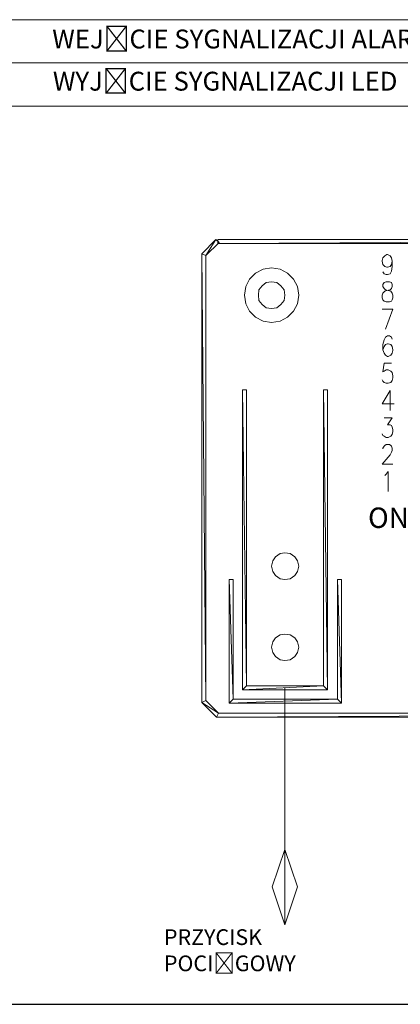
# Model space of a CAD drawing. Header units: millimetres. Extents: x 22250 to 51280, y -5012 to 7692.
# Tile 168 of 183: x 50756 to 50795, y 2739 to 2841. Entities that reach past the tile are written whole.
import ezdxf

# ---------------------------------------------------------------- set-up
doc = ezdxf.new("R2010")
doc.units = ezdxf.units.MM
doc.layers.add('00 CCTV IP - MIWI', color=10, linetype='Continuous')
doc.layers.add('Warstwa 1', color=253, linetype='Continuous', lineweight=5)
doc.styles.get("Standard").update_dxf_attribs({"font": 'arial.ttf'})

msp = doc.modelspace()

# ---------------------------------------------------------------- linework, layer by layer
at = {"layer": '00 CCTV IP - MIWI', "color": 250}
msp.add_line((50639.23, 2738.95), (51159.59, 2738.95), dxfattribs=at)
at = {"layer": 'Warstwa 1', "color": 1, "lineweight": 9}
msp.add_open_spline([(50705.71, 2840.69), (50705.71, 2840.69), (50830.67, 2840.69), (50830.67, 2840.69)], degree=3, dxfattribs=at)
at = {"layer": 'Warstwa 1', "lineweight": 9}
for points, knots in [([(50737.27, 2836.22), (50737.27, 2836.22), (50837.68, 2836.22), (50837.68, 2836.22), (50837.68, 2836.22), (50837.68, 2836.22), (50837.68, 2817.79), (50837.68, 2817.79)], [0, 0, 0, 0, 0.5, 0.5, 0.5, 0.5, 1, 1, 1, 1]), ([(50794.15, 2815.73), (50794.15, 2815.73), (50794.08, 2815.38), (50794.08, 2815.38), (50794.08, 2815.38), (50794.08, 2815.38), (50793.94, 2815.18), (50793.94, 2815.18), (50793.94, 2815.18), (50793.94, 2815.18), (50793.67, 2815.11), (50793.67, 2815.11), (50793.67, 2815.11), (50793.67, 2815.11), (50793.6, 2815.11), (50793.6, 2815.11), (50793.6, 2815.11), (50793.6, 2815.11), (50793.39, 2815.18), (50793.39, 2815.18), (50793.39, 2815.18), (50793.39, 2815.18), (50793.19, 2815.38), (50793.19, 2815.38), (50793.19, 2815.38), (50793.19, 2815.38), (50793.12, 2815.73), (50793.12, 2815.73), (50793.12, 2815.73), (50793.12, 2815.73), (50793.12, 2815.79), (50793.12, 2815.79), (50793.12, 2815.79), (50793.12, 2815.79), (50793.19, 2816.07), (50793.19, 2816.07), (50793.19, 2816.07), (50793.19, 2816.07), (50793.39, 2816.28), (50793.39, 2816.28), (50793.39, 2816.28), (50793.39, 2816.28), (50793.6, 2816.41), (50793.6, 2816.41), (50793.6, 2816.41), (50793.6, 2816.41), (50793.67, 2816.41), (50793.67, 2816.41), (50793.67, 2816.41), (50793.67, 2816.41), (50793.94, 2816.28), (50793.94, 2816.28), (50793.94, 2816.28), (50793.94, 2816.28), (50794.08, 2816.07), (50794.08, 2816.07), (50794.08, 2816.07), (50794.08, 2816.07), (50794.15, 2815.73), (50794.15, 2815.73), (50794.15, 2815.73), (50794.15, 2815.73), (50794.15, 2815.18), (50794.15, 2815.18), (50794.15, 2815.18), (50794.15, 2815.18), (50794.08, 2814.69), (50794.08, 2814.69), (50794.08, 2814.69), (50794.08, 2814.69), (50793.94, 2814.42), (50793.94, 2814.42), (50793.94, 2814.42), (50793.94, 2814.42), (50793.67, 2814.35), (50793.67, 2814.35), (50793.67, 2814.35), (50793.67, 2814.35), (50793.53, 2814.35), (50793.53, 2814.35), (50793.53, 2814.35), (50793.53, 2814.35), (50793.32, 2814.42), (50793.32, 2814.42), (50793.32, 2814.42), (50793.32, 2814.42), (50793.19, 2814.62), (50793.19, 2814.62)], [0, 0, 0, 0, 0.045455, 0.045455, 0.045455, 0.045455, 0.090909, 0.090909, 0.090909, 0.090909, 0.136364, 0.136364, 0.136364, 0.136364, 0.181818, 0.181818, 0.181818, 0.181818, 0.227273, 0.227273, 0.227273, 0.227273, 0.272727, 0.272727, 0.272727, 0.272727, 0.318182, 0.318182, 0.318182, 0.318182, 0.363636, 0.363636, 0.363636, 0.363636, 0.409091, 0.409091, 0.409091, 0.409091, 0.454545, 0.454545, 0.454545, 0.454545, 0.5, 0.5, 0.5, 0.5, 0.545455, 0.545455, 0.545455, 0.545455, 0.590909, 0.590909, 0.590909, 0.590909, 0.636364, 0.636364, 0.636364, 0.636364, 0.681818, 0.681818, 0.681818, 0.681818, 0.727273, 0.727273, 0.727273, 0.727273, 0.772727, 0.772727, 0.772727, 0.772727, 0.818182, 0.818182, 0.818182, 0.818182, 0.863636, 0.863636, 0.863636, 0.863636, 0.909091, 0.909091, 0.909091, 0.909091, 0.954545, 0.954545, 0.954545, 0.954545, 1, 1, 1, 1]), ([(50784.52, 2812.22), (50784.52, 2812.22), (50784.38, 2813.11), (50784.38, 2813.11), (50784.38, 2813.11), (50784.38, 2813.11), (50783.97, 2813.87), (50783.97, 2813.87), (50783.97, 2813.87), (50783.97, 2813.87), (50783.35, 2814.49), (50783.35, 2814.49), (50783.35, 2814.49), (50783.35, 2814.49), (50782.6, 2814.9), (50782.6, 2814.9), (50782.6, 2814.9), (50782.6, 2814.9), (50781.7, 2815.04), (50781.7, 2815.04), (50781.7, 2815.04), (50781.7, 2815.04), (50780.81, 2814.9), (50780.81, 2814.9), (50780.81, 2814.9), (50780.81, 2814.9), (50780.05, 2814.49), (50780.05, 2814.49), (50780.05, 2814.49), (50780.05, 2814.49), (50779.43, 2813.87), (50779.43, 2813.87), (50779.43, 2813.87), (50779.43, 2813.87), (50779.02, 2813.11), (50779.02, 2813.11), (50779.02, 2813.11), (50779.02, 2813.11), (50778.88, 2812.22), (50778.88, 2812.22), (50778.88, 2812.22), (50778.88, 2812.22), (50779.02, 2811.32), (50779.02, 2811.32), (50779.02, 2811.32), (50779.02, 2811.32), (50779.43, 2810.57), (50779.43, 2810.57), (50779.43, 2810.57), (50779.43, 2810.57), (50780.05, 2809.95), (50780.05, 2809.95), (50780.05, 2809.95), (50780.05, 2809.95), (50780.81, 2809.54), (50780.81, 2809.54), (50780.81, 2809.54), (50780.81, 2809.54), (50781.7, 2809.4), (50781.7, 2809.4), (50781.7, 2809.4), (50781.7, 2809.4), (50782.6, 2809.54), (50782.6, 2809.54), (50782.6, 2809.54), (50782.6, 2809.54), (50783.35, 2809.95), (50783.35, 2809.95), (50783.35, 2809.95), (50783.35, 2809.95), (50783.97, 2810.57), (50783.97, 2810.57), (50783.97, 2810.57), (50783.97, 2810.57), (50784.38, 2811.32), (50784.38, 2811.32), (50784.38, 2811.32), (50784.38, 2811.32), (50784.52, 2812.22), (50784.52, 2812.22)], [0, 0, 0, 0, 0.05, 0.05, 0.05, 0.05, 0.1, 0.1, 0.1, 0.1, 0.15, 0.15, 0.15, 0.15, 0.2, 0.2, 0.2, 0.2, 0.25, 0.25, 0.25, 0.25, 0.3, 0.3, 0.3, 0.3, 0.35, 0.35, 0.35, 0.35, 0.4, 0.4, 0.4, 0.4, 0.45, 0.45, 0.45, 0.45, 0.5, 0.5, 0.5, 0.5, 0.55, 0.55, 0.55, 0.55, 0.6, 0.6, 0.6, 0.6, 0.65, 0.65, 0.65, 0.65, 0.7, 0.7, 0.7, 0.7, 0.75, 0.75, 0.75, 0.75, 0.8, 0.8, 0.8, 0.8, 0.85, 0.85, 0.85, 0.85, 0.9, 0.9, 0.9, 0.9, 0.95, 0.95, 0.95, 0.95, 1, 1, 1, 1]), ([(50783.08, 2812.22), (50783.08, 2812.22), (50783.01, 2812.77), (50783.01, 2812.77), (50783.01, 2812.77), (50783.01, 2812.77), (50782.66, 2813.18), (50782.66, 2813.18), (50782.66, 2813.18), (50782.66, 2813.18), (50782.25, 2813.52), (50782.25, 2813.52), (50782.25, 2813.52), (50782.25, 2813.52), (50781.7, 2813.59), (50781.7, 2813.59), (50781.7, 2813.59), (50781.7, 2813.59), (50781.15, 2813.52), (50781.15, 2813.52), (50781.15, 2813.52), (50781.15, 2813.52), (50780.74, 2813.18), (50780.74, 2813.18), (50780.74, 2813.18), (50780.74, 2813.18), (50780.39, 2812.77), (50780.39, 2812.77), (50780.39, 2812.77), (50780.39, 2812.77), (50780.33, 2812.22), (50780.33, 2812.22), (50780.33, 2812.22), (50780.33, 2812.22), (50780.39, 2811.67), (50780.39, 2811.67), (50780.39, 2811.67), (50780.39, 2811.67), (50780.74, 2811.26), (50780.74, 2811.26), (50780.74, 2811.26), (50780.74, 2811.26), (50781.15, 2810.91), (50781.15, 2810.91), (50781.15, 2810.91), (50781.15, 2810.91), (50781.7, 2810.84), (50781.7, 2810.84), (50781.7, 2810.84), (50781.7, 2810.84), (50782.25, 2810.91), (50782.25, 2810.91), (50782.25, 2810.91), (50782.25, 2810.91), (50782.66, 2811.26), (50782.66, 2811.26), (50782.66, 2811.26), (50782.66, 2811.26), (50783.01, 2811.67), (50783.01, 2811.67), (50783.01, 2811.67), (50783.01, 2811.67), (50783.08, 2812.22), (50783.08, 2812.22)], [0, 0, 0, 0, 0.0625, 0.0625, 0.0625, 0.0625, 0.125, 0.125, 0.125, 0.125, 0.1875, 0.1875, 0.1875, 0.1875, 0.25, 0.25, 0.25, 0.25, 0.3125, 0.3125, 0.3125, 0.3125, 0.375, 0.375, 0.375, 0.375, 0.4375, 0.4375, 0.4375, 0.4375, 0.5, 0.5, 0.5, 0.5, 0.5625, 0.5625, 0.5625, 0.5625, 0.625, 0.625, 0.625, 0.625, 0.6875, 0.6875, 0.6875, 0.6875, 0.75, 0.75, 0.75, 0.75, 0.8125, 0.8125, 0.8125, 0.8125, 0.875, 0.875, 0.875, 0.875, 0.9375, 0.9375, 0.9375, 0.9375, 1, 1, 1, 1]), ([(50793.53, 2813.59), (50793.53, 2813.59), (50793.32, 2813.52), (50793.32, 2813.52), (50793.32, 2813.52), (50793.32, 2813.52), (50793.19, 2813.32), (50793.19, 2813.32), (50793.19, 2813.32), (50793.19, 2813.32), (50793.19, 2813.11), (50793.19, 2813.11), (50793.19, 2813.11), (50793.19, 2813.11), (50793.32, 2812.91), (50793.32, 2812.91), (50793.32, 2812.91), (50793.32, 2812.91), (50793.46, 2812.77), (50793.46, 2812.77), (50793.46, 2812.77), (50793.46, 2812.77), (50793.74, 2812.7), (50793.74, 2812.7), (50793.74, 2812.7), (50793.74, 2812.7), (50794.01, 2812.63), (50794.01, 2812.63), (50794.01, 2812.63), (50794.01, 2812.63), (50794.15, 2812.42), (50794.15, 2812.42), (50794.15, 2812.42), (50794.15, 2812.42), (50794.22, 2812.22), (50794.22, 2812.22), (50794.22, 2812.22), (50794.22, 2812.22), (50794.22, 2811.94), (50794.22, 2811.94), (50794.22, 2811.94), (50794.22, 2811.94), (50794.15, 2811.74), (50794.15, 2811.74), (50794.15, 2811.74), (50794.15, 2811.74), (50794.08, 2811.6), (50794.08, 2811.6), (50794.08, 2811.6), (50794.08, 2811.6), (50793.87, 2811.53), (50793.87, 2811.53), (50793.87, 2811.53), (50793.87, 2811.53), (50793.53, 2811.53), (50793.53, 2811.53), (50793.53, 2811.53), (50793.53, 2811.53), (50793.32, 2811.6), (50793.32, 2811.6), (50793.32, 2811.6), (50793.32, 2811.6), (50793.19, 2811.74), (50793.19, 2811.74), (50793.19, 2811.74), (50793.19, 2811.74), (50793.12, 2811.94), (50793.12, 2811.94), (50793.12, 2811.94), (50793.12, 2811.94), (50793.12, 2812.22), (50793.12, 2812.22), (50793.12, 2812.22), (50793.12, 2812.22), (50793.19, 2812.42), (50793.19, 2812.42), (50793.19, 2812.42), (50793.19, 2812.42), (50793.39, 2812.63), (50793.39, 2812.63), (50793.39, 2812.63), (50793.39, 2812.63), (50793.6, 2812.7), (50793.6, 2812.7), (50793.6, 2812.7), (50793.6, 2812.7), (50793.94, 2812.77), (50793.94, 2812.77), (50793.94, 2812.77), (50793.94, 2812.77), (50794.08, 2812.91), (50794.08, 2812.91), (50794.08, 2812.91), (50794.08, 2812.91), (50794.15, 2813.11), (50794.15, 2813.11), (50794.15, 2813.11), (50794.15, 2813.11), (50794.15, 2813.32), (50794.15, 2813.32), (50794.15, 2813.32), (50794.15, 2813.32), (50794.08, 2813.52), (50794.08, 2813.52), (50794.08, 2813.52), (50794.08, 2813.52), (50793.87, 2813.59), (50793.87, 2813.59), (50793.87, 2813.59), (50793.87, 2813.59), (50793.53, 2813.59), (50793.53, 2813.59)], [0, 0, 0, 0, 0.035714, 0.035714, 0.035714, 0.035714, 0.071429, 0.071429, 0.071429, 0.071429, 0.107143, 0.107143, 0.107143, 0.107143, 0.142857, 0.142857, 0.142857, 0.142857, 0.178571, 0.178571, 0.178571, 0.178571, 0.214286, 0.214286, 0.214286, 0.214286, 0.25, 0.25, 0.25, 0.25, 0.285714, 0.285714, 0.285714, 0.285714, 0.321429, 0.321429, 0.321429, 0.321429, 0.357143, 0.357143, 0.357143, 0.357143, 0.392857, 0.392857, 0.392857, 0.392857, 0.428571, 0.428571, 0.428571, 0.428571, 0.464286, 0.464286, 0.464286, 0.464286, 0.5, 0.5, 0.5, 0.5, 0.535714, 0.535714, 0.535714, 0.535714, 0.571429, 0.571429, 0.571429, 0.571429, 0.607143, 0.607143, 0.607143, 0.607143, 0.642857, 0.642857, 0.642857, 0.642857, 0.678571, 0.678571, 0.678571, 0.678571, 0.714286, 0.714286, 0.714286, 0.714286, 0.75, 0.75, 0.75, 0.75, 0.785714, 0.785714, 0.785714, 0.785714, 0.821429, 0.821429, 0.821429, 0.821429, 0.857143, 0.857143, 0.857143, 0.857143, 0.892857, 0.892857, 0.892857, 0.892857, 0.928571, 0.928571, 0.928571, 0.928571, 0.964286, 0.964286, 0.964286, 0.964286, 1, 1, 1, 1]), ([(50793.46, 2808.71), (50793.46, 2808.71), (50794.22, 2810.77), (50794.22, 2810.77), (50794.22, 2810.77), (50794.22, 2810.77), (50793.12, 2810.77), (50793.12, 2810.77)], [0, 0, 0, 0, 0.5, 0.5, 0.5, 0.5, 1, 1, 1, 1]), ([(50794.15, 2807.68), (50794.15, 2807.68), (50794.08, 2807.89), (50794.08, 2807.89), (50794.08, 2807.89), (50794.08, 2807.89), (50793.87, 2808.02), (50793.87, 2808.02), (50793.87, 2808.02), (50793.87, 2808.02), (50793.67, 2808.02), (50793.67, 2808.02), (50793.67, 2808.02), (50793.67, 2808.02), (50793.46, 2807.89), (50793.46, 2807.89), (50793.46, 2807.89), (50793.46, 2807.89), (50793.32, 2807.61), (50793.32, 2807.61), (50793.32, 2807.61), (50793.32, 2807.61), (50793.19, 2807.13), (50793.19, 2807.13), (50793.19, 2807.13), (50793.19, 2807.13), (50793.19, 2806.58), (50793.19, 2806.58), (50793.19, 2806.58), (50793.19, 2806.58), (50793.32, 2806.23), (50793.32, 2806.23), (50793.32, 2806.23), (50793.32, 2806.23), (50793.46, 2806.03), (50793.46, 2806.03), (50793.46, 2806.03), (50793.46, 2806.03), (50793.67, 2805.89), (50793.67, 2805.89), (50793.67, 2805.89), (50793.67, 2805.89), (50793.74, 2805.89), (50793.74, 2805.89), (50793.74, 2805.89), (50793.74, 2805.89), (50794.01, 2806.03), (50794.01, 2806.03), (50794.01, 2806.03), (50794.01, 2806.03), (50794.15, 2806.23), (50794.15, 2806.23), (50794.15, 2806.23), (50794.15, 2806.23), (50794.22, 2806.51), (50794.22, 2806.51), (50794.22, 2806.51), (50794.22, 2806.51), (50794.22, 2806.58), (50794.22, 2806.58), (50794.22, 2806.58), (50794.22, 2806.58), (50794.15, 2806.92), (50794.15, 2806.92), (50794.15, 2806.92), (50794.15, 2806.92), (50794.01, 2807.13), (50794.01, 2807.13), (50794.01, 2807.13), (50794.01, 2807.13), (50793.74, 2807.2), (50793.74, 2807.2), (50793.74, 2807.2), (50793.74, 2807.2), (50793.67, 2807.2), (50793.67, 2807.2), (50793.67, 2807.2), (50793.67, 2807.2), (50793.46, 2807.13), (50793.46, 2807.13), (50793.46, 2807.13), (50793.46, 2807.13), (50793.32, 2806.92), (50793.32, 2806.92), (50793.32, 2806.92), (50793.32, 2806.92), (50793.19, 2806.58), (50793.19, 2806.58)], [0, 0, 0, 0, 0.045455, 0.045455, 0.045455, 0.045455, 0.090909, 0.090909, 0.090909, 0.090909, 0.136364, 0.136364, 0.136364, 0.136364, 0.181818, 0.181818, 0.181818, 0.181818, 0.227273, 0.227273, 0.227273, 0.227273, 0.272727, 0.272727, 0.272727, 0.272727, 0.318182, 0.318182, 0.318182, 0.318182, 0.363636, 0.363636, 0.363636, 0.363636, 0.409091, 0.409091, 0.409091, 0.409091, 0.454545, 0.454545, 0.454545, 0.454545, 0.5, 0.5, 0.5, 0.5, 0.545455, 0.545455, 0.545455, 0.545455, 0.590909, 0.590909, 0.590909, 0.590909, 0.636364, 0.636364, 0.636364, 0.636364, 0.681818, 0.681818, 0.681818, 0.681818, 0.727273, 0.727273, 0.727273, 0.727273, 0.772727, 0.772727, 0.772727, 0.772727, 0.818182, 0.818182, 0.818182, 0.818182, 0.863636, 0.863636, 0.863636, 0.863636, 0.909091, 0.909091, 0.909091, 0.909091, 0.954545, 0.954545, 0.954545, 0.954545, 1, 1, 1, 1]), ([(50794.08, 2805.2), (50794.08, 2805.2), (50793.32, 2805.2), (50793.32, 2805.2), (50793.32, 2805.2), (50793.32, 2805.2), (50793.19, 2804.31), (50793.19, 2804.31), (50793.19, 2804.31), (50793.19, 2804.31), (50793.32, 2804.38), (50793.32, 2804.38), (50793.32, 2804.38), (50793.32, 2804.38), (50793.53, 2804.52), (50793.53, 2804.52), (50793.53, 2804.52), (50793.53, 2804.52), (50793.74, 2804.52), (50793.74, 2804.52), (50793.74, 2804.52), (50793.74, 2804.52), (50794.01, 2804.38), (50794.01, 2804.38), (50794.01, 2804.38), (50794.01, 2804.38), (50794.15, 2804.24), (50794.15, 2804.24), (50794.15, 2804.24), (50794.15, 2804.24), (50794.22, 2803.9), (50794.22, 2803.9), (50794.22, 2803.9), (50794.22, 2803.9), (50794.22, 2803.69), (50794.22, 2803.69), (50794.22, 2803.69), (50794.22, 2803.69), (50794.15, 2803.41), (50794.15, 2803.41), (50794.15, 2803.41), (50794.15, 2803.41), (50794.01, 2803.21), (50794.01, 2803.21), (50794.01, 2803.21), (50794.01, 2803.21), (50793.74, 2803.14), (50793.74, 2803.14), (50793.74, 2803.14), (50793.74, 2803.14), (50793.53, 2803.14), (50793.53, 2803.14), (50793.53, 2803.14), (50793.53, 2803.14), (50793.32, 2803.21), (50793.32, 2803.21), (50793.32, 2803.21), (50793.32, 2803.21), (50793.19, 2803.35), (50793.19, 2803.35), (50793.19, 2803.35), (50793.19, 2803.35), (50793.12, 2803.48), (50793.12, 2803.48)], [0, 0, 0, 0, 0.0625, 0.0625, 0.0625, 0.0625, 0.125, 0.125, 0.125, 0.125, 0.1875, 0.1875, 0.1875, 0.1875, 0.25, 0.25, 0.25, 0.25, 0.3125, 0.3125, 0.3125, 0.3125, 0.375, 0.375, 0.375, 0.375, 0.4375, 0.4375, 0.4375, 0.4375, 0.5, 0.5, 0.5, 0.5, 0.5625, 0.5625, 0.5625, 0.5625, 0.625, 0.625, 0.625, 0.625, 0.6875, 0.6875, 0.6875, 0.6875, 0.75, 0.75, 0.75, 0.75, 0.8125, 0.8125, 0.8125, 0.8125, 0.875, 0.875, 0.875, 0.875, 0.9375, 0.9375, 0.9375, 0.9375, 1, 1, 1, 1]), ([(50793.94, 2802.38), (50793.94, 2802.38), (50793.12, 2801.01), (50793.12, 2801.01), (50793.12, 2801.01), (50793.12, 2801.01), (50794.36, 2801.01), (50794.36, 2801.01)], [0, 0, 0, 0, 0.5, 0.5, 0.5, 0.5, 1, 1, 1, 1]), ([(50793.32, 2799.56), (50793.32, 2799.56), (50794.15, 2799.56), (50794.15, 2799.56), (50794.15, 2799.56), (50794.15, 2799.56), (50793.67, 2798.81), (50793.67, 2798.81), (50793.67, 2798.81), (50793.67, 2798.81), (50793.94, 2798.81), (50793.94, 2798.81), (50793.94, 2798.81), (50793.94, 2798.81), (50794.08, 2798.74), (50794.08, 2798.74), (50794.08, 2798.74), (50794.08, 2798.74), (50794.15, 2798.6), (50794.15, 2798.6), (50794.15, 2798.6), (50794.15, 2798.6), (50794.22, 2798.33), (50794.22, 2798.33), (50794.22, 2798.33), (50794.22, 2798.33), (50794.22, 2798.12), (50794.22, 2798.12), (50794.22, 2798.12), (50794.22, 2798.12), (50794.15, 2797.84), (50794.15, 2797.84), (50794.15, 2797.84), (50794.15, 2797.84), (50794.01, 2797.64), (50794.01, 2797.64), (50794.01, 2797.64), (50794.01, 2797.64), (50793.74, 2797.5), (50793.74, 2797.5), (50793.74, 2797.5), (50793.74, 2797.5), (50793.53, 2797.5), (50793.53, 2797.5), (50793.53, 2797.5), (50793.53, 2797.5), (50793.32, 2797.64), (50793.32, 2797.64), (50793.32, 2797.64), (50793.32, 2797.64), (50793.19, 2797.71), (50793.19, 2797.71), (50793.19, 2797.71), (50793.19, 2797.71), (50793.12, 2797.91), (50793.12, 2797.91)], [0, 0, 0, 0, 0.071429, 0.071429, 0.071429, 0.071429, 0.142857, 0.142857, 0.142857, 0.142857, 0.214286, 0.214286, 0.214286, 0.214286, 0.285714, 0.285714, 0.285714, 0.285714, 0.357143, 0.357143, 0.357143, 0.357143, 0.428571, 0.428571, 0.428571, 0.428571, 0.5, 0.5, 0.5, 0.5, 0.571429, 0.571429, 0.571429, 0.571429, 0.642857, 0.642857, 0.642857, 0.642857, 0.714286, 0.714286, 0.714286, 0.714286, 0.785714, 0.785714, 0.785714, 0.785714, 0.857143, 0.857143, 0.857143, 0.857143, 0.928571, 0.928571, 0.928571, 0.928571, 1, 1, 1, 1]), ([(50793.19, 2796.33), (50793.19, 2796.33), (50793.19, 2796.4), (50793.19, 2796.4), (50793.19, 2796.4), (50793.19, 2796.4), (50793.32, 2796.61), (50793.32, 2796.61), (50793.32, 2796.61), (50793.32, 2796.61), (50793.39, 2796.68), (50793.39, 2796.68), (50793.39, 2796.68), (50793.39, 2796.68), (50793.53, 2796.81), (50793.53, 2796.81), (50793.53, 2796.81), (50793.53, 2796.81), (50793.87, 2796.81), (50793.87, 2796.81), (50793.87, 2796.81), (50793.87, 2796.81), (50794.01, 2796.68), (50794.01, 2796.68), (50794.01, 2796.68), (50794.01, 2796.68), (50794.08, 2796.61), (50794.08, 2796.61), (50794.08, 2796.61), (50794.08, 2796.61), (50794.15, 2796.4), (50794.15, 2796.4), (50794.15, 2796.4), (50794.15, 2796.4), (50794.15, 2796.19), (50794.15, 2796.19), (50794.15, 2796.19), (50794.15, 2796.19), (50794.08, 2795.99), (50794.08, 2795.99), (50794.08, 2795.99), (50794.08, 2795.99), (50793.94, 2795.71), (50793.94, 2795.71), (50793.94, 2795.71), (50793.94, 2795.71), (50793.12, 2794.75), (50793.12, 2794.75), (50793.12, 2794.75), (50793.12, 2794.75), (50794.22, 2794.75), (50794.22, 2794.75)], [0, 0, 0, 0, 0.076923, 0.076923, 0.076923, 0.076923, 0.153846, 0.153846, 0.153846, 0.153846, 0.230769, 0.230769, 0.230769, 0.230769, 0.307692, 0.307692, 0.307692, 0.307692, 0.384615, 0.384615, 0.384615, 0.384615, 0.461538, 0.461538, 0.461538, 0.461538, 0.538462, 0.538462, 0.538462, 0.538462, 0.615385, 0.615385, 0.615385, 0.615385, 0.692308, 0.692308, 0.692308, 0.692308, 0.769231, 0.769231, 0.769231, 0.769231, 0.846154, 0.846154, 0.846154, 0.846154, 0.923077, 0.923077, 0.923077, 0.923077, 1, 1, 1, 1]), ([(50793.39, 2793.58), (50793.39, 2793.58), (50793.53, 2793.72), (50793.53, 2793.72), (50793.53, 2793.72), (50793.53, 2793.72), (50793.74, 2793.99), (50793.74, 2793.99), (50793.74, 2793.99), (50793.74, 2793.99), (50793.74, 2791.93), (50793.74, 2791.93)], [0, 0, 0, 0, 0.333333, 0.333333, 0.333333, 0.333333, 0.666667, 0.666667, 0.666667, 0.666667, 1, 1, 1, 1]), ([(50784.52, 2784.23), (50784.52, 2784.23), (50784.38, 2784.78), (50784.38, 2784.78), (50784.38, 2784.78), (50784.38, 2784.78), (50784.11, 2785.19), (50784.11, 2785.19), (50784.11, 2785.19), (50784.11, 2785.19), (50783.63, 2785.53), (50783.63, 2785.53), (50783.63, 2785.53), (50783.63, 2785.53), (50783.08, 2785.6), (50783.08, 2785.6), (50783.08, 2785.6), (50783.08, 2785.6), (50782.6, 2785.53), (50782.6, 2785.53), (50782.6, 2785.53), (50782.6, 2785.53), (50782.11, 2785.19), (50782.11, 2785.19), (50782.11, 2785.19), (50782.11, 2785.19), (50781.84, 2784.78), (50781.84, 2784.78), (50781.84, 2784.78), (50781.84, 2784.78), (50781.7, 2784.23), (50781.7, 2784.23), (50781.7, 2784.23), (50781.7, 2784.23), (50781.84, 2783.68), (50781.84, 2783.68), (50781.84, 2783.68), (50781.84, 2783.68), (50782.11, 2783.26), (50782.11, 2783.26), (50782.11, 2783.26), (50782.11, 2783.26), (50782.6, 2782.92), (50782.6, 2782.92), (50782.6, 2782.92), (50782.6, 2782.92), (50783.08, 2782.85), (50783.08, 2782.85), (50783.08, 2782.85), (50783.08, 2782.85), (50783.63, 2782.92), (50783.63, 2782.92), (50783.63, 2782.92), (50783.63, 2782.92), (50784.11, 2783.26), (50784.11, 2783.26), (50784.11, 2783.26), (50784.11, 2783.26), (50784.38, 2783.68), (50784.38, 2783.68), (50784.38, 2783.68), (50784.38, 2783.68), (50784.52, 2784.23), (50784.52, 2784.23)], [0, 0, 0, 0, 0.0625, 0.0625, 0.0625, 0.0625, 0.125, 0.125, 0.125, 0.125, 0.1875, 0.1875, 0.1875, 0.1875, 0.25, 0.25, 0.25, 0.25, 0.3125, 0.3125, 0.3125, 0.3125, 0.375, 0.375, 0.375, 0.375, 0.4375, 0.4375, 0.4375, 0.4375, 0.5, 0.5, 0.5, 0.5, 0.5625, 0.5625, 0.5625, 0.5625, 0.625, 0.625, 0.625, 0.625, 0.6875, 0.6875, 0.6875, 0.6875, 0.75, 0.75, 0.75, 0.75, 0.8125, 0.8125, 0.8125, 0.8125, 0.875, 0.875, 0.875, 0.875, 0.9375, 0.9375, 0.9375, 0.9375, 1, 1, 1, 1]), ([(50784.52, 2775.84), (50784.52, 2775.84), (50784.38, 2776.39), (50784.38, 2776.39), (50784.38, 2776.39), (50784.38, 2776.39), (50784.11, 2776.8), (50784.11, 2776.8), (50784.11, 2776.8), (50784.11, 2776.8), (50783.63, 2777.14), (50783.63, 2777.14), (50783.63, 2777.14), (50783.63, 2777.14), (50783.08, 2777.21), (50783.08, 2777.21), (50783.08, 2777.21), (50783.08, 2777.21), (50782.6, 2777.14), (50782.6, 2777.14), (50782.6, 2777.14), (50782.6, 2777.14), (50782.11, 2776.8), (50782.11, 2776.8), (50782.11, 2776.8), (50782.11, 2776.8), (50781.84, 2776.39), (50781.84, 2776.39), (50781.84, 2776.39), (50781.84, 2776.39), (50781.7, 2775.84), (50781.7, 2775.84), (50781.7, 2775.84), (50781.7, 2775.84), (50781.84, 2775.29), (50781.84, 2775.29), (50781.84, 2775.29), (50781.84, 2775.29), (50782.11, 2774.87), (50782.11, 2774.87), (50782.11, 2774.87), (50782.11, 2774.87), (50782.6, 2774.53), (50782.6, 2774.53), (50782.6, 2774.53), (50782.6, 2774.53), (50783.08, 2774.46), (50783.08, 2774.46), (50783.08, 2774.46), (50783.08, 2774.46), (50783.63, 2774.53), (50783.63, 2774.53), (50783.63, 2774.53), (50783.63, 2774.53), (50784.11, 2774.87), (50784.11, 2774.87), (50784.11, 2774.87), (50784.11, 2774.87), (50784.38, 2775.29), (50784.38, 2775.29), (50784.38, 2775.29), (50784.38, 2775.29), (50784.52, 2775.84), (50784.52, 2775.84)], [0, 0, 0, 0, 0.0625, 0.0625, 0.0625, 0.0625, 0.125, 0.125, 0.125, 0.125, 0.1875, 0.1875, 0.1875, 0.1875, 0.25, 0.25, 0.25, 0.25, 0.3125, 0.3125, 0.3125, 0.3125, 0.375, 0.375, 0.375, 0.375, 0.4375, 0.4375, 0.4375, 0.4375, 0.5, 0.5, 0.5, 0.5, 0.5625, 0.5625, 0.5625, 0.5625, 0.625, 0.625, 0.625, 0.625, 0.6875, 0.6875, 0.6875, 0.6875, 0.75, 0.75, 0.75, 0.75, 0.8125, 0.8125, 0.8125, 0.8125, 0.875, 0.875, 0.875, 0.875, 0.9375, 0.9375, 0.9375, 0.9375, 1, 1, 1, 1]), ([(50784.38, 2751.08), (50784.38, 2751.08), (50783.08, 2754.93), (50783.08, 2754.93), (50783.08, 2754.93), (50783.08, 2754.93), (50781.77, 2751.08), (50781.77, 2751.08)], [0, 0, 0, 0, 0.5, 0.5, 0.5, 0.5, 1, 1, 1, 1]), ([(50784.38, 2751.08), (50784.38, 2751.08), (50783.08, 2747.16), (50783.08, 2747.16), (50783.08, 2747.16), (50783.08, 2747.16), (50781.77, 2751.08), (50781.77, 2751.08)], [0, 0, 0, 0, 0.5, 0.5, 0.5, 0.5, 1, 1, 1, 1])]:
    msp.add_open_spline(points, degree=3, knots=knots, dxfattribs=at)
for points in [[(50740.71, 2831.75), (50740.71, 2831.75), (50834.18, 2831.75), (50834.18, 2831.75)], [(50793.94, 2802.38), (50793.94, 2802.38), (50793.94, 2800.32), (50793.94, 2800.32)], [(50783.08, 2771.64), (50783.08, 2771.64), (50783.08, 2747.3), (50783.08, 2747.3)]]:
    msp.add_open_spline(points, degree=3, dxfattribs=at)
at = {"layer": 'Warstwa 1'}
for points in [[(50775.92, 2817.99), (50775.92, 2817.99), (50774.89, 2816.34), (50774.89, 2816.34), (50774.89, 2816.34), (50774.89, 2816.34), (50774.48, 2816.48), (50774.48, 2816.48), (50774.48, 2816.48), (50774.48, 2816.48), (50775.92, 2817.99), (50775.92, 2817.99)], [(50776.27, 2817.65), (50776.27, 2817.65), (50775.92, 2817.99), (50775.92, 2817.99), (50775.92, 2817.99), (50775.92, 2817.99), (50774.89, 2816.34), (50774.89, 2816.34), (50774.89, 2816.34), (50774.89, 2816.34), (50776.27, 2817.65), (50776.27, 2817.65)], [(50851.58, 2817.58), (50851.58, 2817.58), (50851.78, 2817.99), (50851.78, 2817.99), (50851.78, 2817.99), (50851.78, 2817.99), (50776.13, 2817.58), (50776.13, 2817.58), (50776.13, 2817.58), (50776.13, 2817.58), (50851.58, 2817.58), (50851.58, 2817.58)], [(50851.78, 2817.99), (50851.78, 2817.99), (50776.13, 2817.58), (50776.13, 2817.58), (50776.13, 2817.58), (50776.13, 2817.58), (50776.13, 2817.99), (50776.13, 2817.99), (50776.13, 2817.99), (50776.13, 2817.99), (50851.78, 2817.99), (50851.78, 2817.99)], [(50774.89, 2816.34), (50774.89, 2816.34), (50774.48, 2816.48), (50774.48, 2816.48), (50774.48, 2816.48), (50774.48, 2816.48), (50774.89, 2770.34), (50774.89, 2770.34), (50774.89, 2770.34), (50774.89, 2770.34), (50774.89, 2816.34), (50774.89, 2816.34)], [(50774.48, 2816.48), (50774.48, 2816.48), (50774.89, 2770.34), (50774.89, 2770.34), (50774.89, 2770.34), (50774.89, 2770.34), (50774.48, 2770.13), (50774.48, 2770.13), (50774.48, 2770.13), (50774.48, 2770.13), (50774.48, 2816.48), (50774.48, 2816.48)], [(50779.09, 2802.45), (50779.09, 2802.45), (50778.68, 2802.45), (50778.68, 2802.45), (50778.68, 2802.45), (50778.68, 2802.45), (50779.09, 2771.85), (50779.09, 2771.85), (50779.09, 2771.85), (50779.09, 2771.85), (50779.09, 2802.45), (50779.09, 2802.45)], [(50778.68, 2802.45), (50778.68, 2802.45), (50779.09, 2771.85), (50779.09, 2771.85), (50779.09, 2771.85), (50779.09, 2771.85), (50778.68, 2771.44), (50778.68, 2771.44), (50778.68, 2771.44), (50778.68, 2771.44), (50778.68, 2802.45), (50778.68, 2802.45)], [(50787.07, 2771.85), (50787.07, 2771.85), (50787.48, 2771.44), (50787.48, 2771.44), (50787.48, 2771.44), (50787.48, 2771.44), (50787.07, 2802.45), (50787.07, 2802.45), (50787.07, 2802.45), (50787.07, 2802.45), (50787.07, 2771.85), (50787.07, 2771.85)], [(50787.48, 2771.44), (50787.48, 2771.44), (50787.07, 2802.45), (50787.07, 2802.45), (50787.07, 2802.45), (50787.07, 2802.45), (50787.48, 2802.45), (50787.48, 2802.45), (50787.48, 2802.45), (50787.48, 2802.45), (50787.48, 2771.44), (50787.48, 2771.44)], [(50777.71, 2782.85), (50777.71, 2782.85), (50777.3, 2782.85), (50777.3, 2782.85), (50777.3, 2782.85), (50777.3, 2782.85), (50777.71, 2770.47), (50777.71, 2770.47), (50777.71, 2770.47), (50777.71, 2770.47), (50777.71, 2782.85), (50777.71, 2782.85)], [(50777.3, 2782.85), (50777.3, 2782.85), (50777.71, 2770.47), (50777.71, 2770.47), (50777.71, 2770.47), (50777.71, 2770.47), (50777.3, 2770.06), (50777.3, 2770.06), (50777.3, 2770.06), (50777.3, 2770.06), (50777.3, 2782.85), (50777.3, 2782.85)], [(50788.51, 2770.47), (50788.51, 2770.47), (50788.92, 2770.06), (50788.92, 2770.06), (50788.92, 2770.06), (50788.92, 2770.06), (50788.51, 2782.85), (50788.51, 2782.85), (50788.51, 2782.85), (50788.51, 2782.85), (50788.51, 2770.47), (50788.51, 2770.47)], [(50788.92, 2770.06), (50788.92, 2770.06), (50788.51, 2782.85), (50788.51, 2782.85), (50788.51, 2782.85), (50788.51, 2782.85), (50788.92, 2782.85), (50788.92, 2782.85), (50788.92, 2782.85), (50788.92, 2782.85), (50788.92, 2770.06), (50788.92, 2770.06)], [(50779.09, 2771.85), (50779.09, 2771.85), (50778.68, 2771.44), (50778.68, 2771.44), (50778.68, 2771.44), (50778.68, 2771.44), (50787.07, 2771.85), (50787.07, 2771.85), (50787.07, 2771.85), (50787.07, 2771.85), (50779.09, 2771.85), (50779.09, 2771.85)], [(50778.68, 2771.44), (50778.68, 2771.44), (50787.07, 2771.85), (50787.07, 2771.85), (50787.07, 2771.85), (50787.07, 2771.85), (50787.48, 2771.44), (50787.48, 2771.44), (50787.48, 2771.44), (50787.48, 2771.44), (50778.68, 2771.44), (50778.68, 2771.44)], [(50777.71, 2770.47), (50777.71, 2770.47), (50777.3, 2770.06), (50777.3, 2770.06), (50777.3, 2770.06), (50777.3, 2770.06), (50788.51, 2770.47), (50788.51, 2770.47), (50788.51, 2770.47), (50788.51, 2770.47), (50777.71, 2770.47), (50777.71, 2770.47)], [(50777.3, 2770.06), (50777.3, 2770.06), (50788.51, 2770.47), (50788.51, 2770.47), (50788.51, 2770.47), (50788.51, 2770.47), (50788.92, 2770.06), (50788.92, 2770.06), (50788.92, 2770.06), (50788.92, 2770.06), (50777.3, 2770.06), (50777.3, 2770.06)], [(50774.89, 2770.34), (50774.89, 2770.34), (50774.48, 2770.13), (50774.48, 2770.13), (50774.48, 2770.13), (50774.48, 2770.13), (50776.2, 2769.03), (50776.2, 2769.03), (50776.2, 2769.03), (50776.2, 2769.03), (50774.89, 2770.34), (50774.89, 2770.34)], [(50774.48, 2770.13), (50774.48, 2770.13), (50776.2, 2769.03), (50776.2, 2769.03), (50776.2, 2769.03), (50776.2, 2769.03), (50775.99, 2768.62), (50775.99, 2768.62), (50775.99, 2768.62), (50775.99, 2768.62), (50774.48, 2770.13), (50774.48, 2770.13)], [(50776.2, 2769.03), (50776.2, 2769.03), (50775.99, 2768.62), (50775.99, 2768.62), (50775.99, 2768.62), (50775.99, 2768.62), (50851.58, 2769.03), (50851.58, 2769.03), (50851.58, 2769.03), (50851.58, 2769.03), (50776.2, 2769.03), (50776.2, 2769.03)], [(50775.99, 2768.62), (50775.99, 2768.62), (50851.58, 2769.03), (50851.58, 2769.03), (50851.58, 2769.03), (50851.58, 2769.03), (50851.78, 2768.62), (50851.78, 2768.62), (50851.78, 2768.62), (50851.78, 2768.62), (50775.99, 2768.62), (50775.99, 2768.62)]]:
    msp.add_open_spline(points, degree=3, knots=[0, 0, 0, 0, 0.333333, 0.333333, 0.333333, 0.333333, 0.666667, 0.666667, 0.666667, 0.666667, 1, 1, 1, 1], dxfattribs=at)

# ---------------------------------------------------------------- texts
at = {"attachment_point": 1}
for s, width, insert, char_height in [('{\\H0.5x;WEJŚCIE SYGNALIZACJI ALARM LAZIENKA }', 114.7987, (50759.02, 2839.67), 3.899), ('{\\H0.5x;WYJŚCIE SYGNALIZACJI LED}', 126.3875, (50759.09, 2835.31), 3.899), ('{\\H0.5x;ON}', 0.0187, (50791.67, 2790.28), 4.2239), ('{\\H0.5x;PRZYCISK POCIĄGOWY}', 1.4224, (50770.57, 2746.7), 3.2491)]:
    msp.add_mtext_dynamic_manual_height_columns(s, width=width, gutter_width=0.0375, heights=[0], dxfattribs=dict(at, insert=insert, char_height=char_height))

doc.saveas('drawing.dxf')
